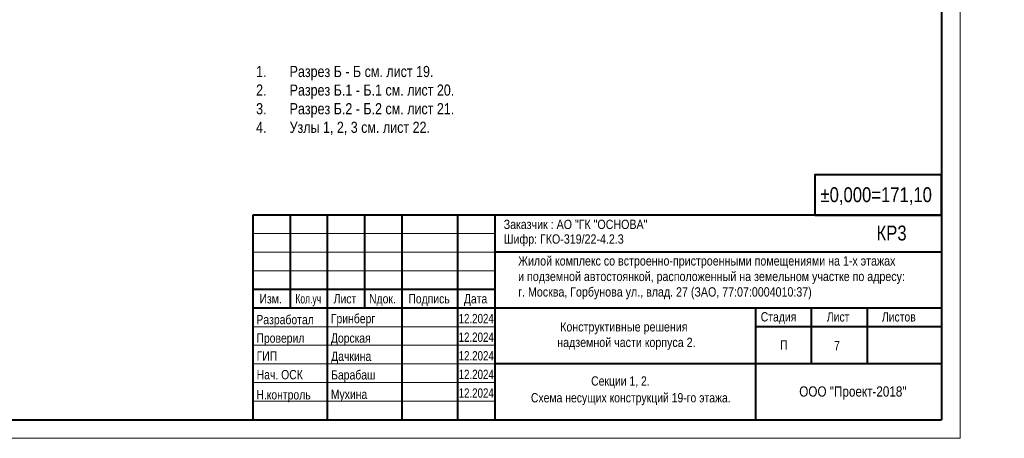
# Model space of a CAD drawing. Extents: x -8631841 to -8525813, y 4017860 to 4564755.
# Tile 35 of 112: x -8578705 to -8525813, y 4174692 to 4197193. Entities that reach past the tile are written whole.
import ezdxf

# ---------------------------------------------------------------- set-up
doc = ezdxf.new("R2010")
doc.units = 0
doc.header["$LTSCALE"] = 1000
doc.header["$MEASUREMENT"] = 0
for name, color, linetype, lineweight in [('СК-200-Р(амка)', 7, 'Continuous', 40), ('СК-210-Р-РАМКА ЛИНИИ ТОНКИЕ', 7, 'Continuous', 15), ('СК-220-Р-РАМКА ТЕКСТ', 7, 'Continuous', 15), ('СК-300-Р(азмеры)', 7, 'Continuous', 20), ('СК-400-Т(екст)', 7, 'Continuous', 20)]:
    doc.layers.add(name, color=color, linetype=linetype, lineweight=lineweight)
doc.styles.add('MtXpl_Arial_Narrow', font='ARIALN.TTF')
doc.styles.add('RUSS', font='arial.ttf', dxfattribs={"width": 0.8})

# ---------------------------------------------------------------- blocks, each defined once
blk = doc.blocks.new('A$C96adbfd2')
at = {"layer": 'СК-200-Р(амка)', "lineweight": 40, "ltscale": 2}
for p, q in [((-18500, 5500), (-18500, 0)), ((0, 5500), (-18500, 5500)), ((-17500, 5500), (-17500, 3000)), ((-16500, 5500), (-16500, 0)), ((-15500, 5500), (-15500, 3000)), ((-14500, 5500), (-14500, 0)), ((-13000, 5500), (-13000, 0)), ((-12000, 5500), (-12000, 0)), ((0, 4500), (-12000, 4500)), ((0, 3000), (-18500, 3000)), ((-5000, 3000), (-5000, 15)), ((-3500, 3000), (-3500, 1500)), ((-2000, 3000), (-2000, 1500)), ((0, 2500), (-5000, 2500)), ((0, 1500), (-12000, 1500))]:
    blk.add_line(p, q, dxfattribs=at)
at = {"layer": 'СК-200-Р(амка)', "color": 7, "lineweight": 15}
for p, q in [((-12000, 5000), (-18500, 5000)), ((-12000, 4500), (-18500, 4500)), ((-12000, 4000), (-18500, 4000)), ((-12000, 2500), (-18500, 2500)), ((-12000, 2000), (-18500, 2000)), ((-12000, 1500), (-18500, 1500)), ((-12000, 1000), (-18500, 1000)), ((-12000, 500), (-18500, 500))]:
    blk.add_line(p, q, dxfattribs=at)
at = {"layer": 'СК-200-Р(амка)', "ltscale": 2}
blk.add_line((-12000, 3500), (-18500, 3500), dxfattribs=at)
at = {"layer": 'СК-220-Р-РАМКА ТЕКСТ'}
blk.add_line((-12000, 3000), (-18500, 3000), dxfattribs=at)
blk.add_line((-12000, 3000), (-18500, 3000), dxfattribs=at)
at = {"layer": 'СК-400-Т(екст)', "lineweight": 40, "ltscale": 2}
blk.add_lwpolyline([(-3405, 5500), (0, 5500), (0, 6578), (-3405, 6578)], close=True, dxfattribs=at)
at = {"layer": 'СК-220-Р-РАМКА ТЕКСТ', "color": 7, "style": 'RUSS', "width": 0.8}
for s, p in [('Изм.', (-18319, 3126)), ('Лист', (-16328, 3126)), ('Nдок.', (-15377, 3126)), ('Подпись', (-14321, 3126)), ('Дата', (-12830, 3126))]:
    blk.add_text(s, height=250, dxfattribs=at).set_placement(p)
at = {"layer": 'СК-220-Р-РАМКА ТЕКСТ', "style": 'RUSS'}
for s, width, p in [('Разработал', 0.8, (-18403, 2565)), ('Гринберг', 0.8, (-16403, 2593)), ('12.2024', 0.75, (-12972, 2593)), ('Проверил', 0.8, (-18402, 2069)), ('Дорская', 0.8, (-16402, 2069)), ('12.2024', 0.75, (-12972, 2093)), ('ГИП', 0.8, (-18396, 1586)), ('Дачкина', 0.8, (-16395, 1581)), ('12.2024', 0.75, (-12972, 1593)), ('Нач. ОСК', 0.8, (-18396, 1086)), ('Барабаш', 0.8, (-16395, 1081)), ('12.2024', 0.75, (-12972, 1093)), ('Н.контроль', 0.8, (-18403, 545)), ('Мухина', 0.8, (-16403, 558)), ('12.2024', 0.75, (-12972, 593))]:
    blk.add_text(s, height=250, dxfattribs=dict(at, width=width)).set_placement(p)
at = {"layer": 'СК-220-Р-РАМКА ТЕКСТ', "color": 7, "insert": (-17355, 3375), "char_height": 250, "attachment_point": 1, "style": 'RUSS'}
blk.add_mtext_dynamic_manual_height_columns('\\A1;{\\fArial Narrow|b0|i0|c204|p34;Кол.уч}', width=11667.29, gutter_width=1250, heights=[0], dxfattribs=at)
at = {"layer": 'СК-220-Р-РАМКА ТЕКСТ', "color": 7, "char_height": 250, "attachment_point": 4, "style": 'RUSS'}
for s, insert in [('\\A1;Стадия', (-4856, 2729)), ('\\A1;Лист', (-3082, 2762)), ('\\A1;Листов', (-1603, 2762)), ('\\A1;П', (-4337, 2011))]:
    blk.add_mtext(s, dxfattribs=dict(at, insert=insert))
at = {"layer": 'СК-400-Т(екст)', "lineweight": 40, "ltscale": 2, "style": 'RUSS', "width": 0.8}
for s, p in [('%%P0,000=171,10', (-3251, 5847)), ('КР3', (-1746, 4817))]:
    blk.add_text(s, height=400, dxfattribs=at).set_placement(p)
at = {"layer": 'СК-400-Т(екст)', "linetype": 'Continuous'}
for s, width, gutter_width, insert, char_height, attachment_point in [('\\A1;{\\fArial Narrow|b0|i0|c204|p34;Заказчик :\\fArial Narrow|b0|i0|c0|p34; \\fArial Narrow|b0|i0|c204|p34;АО "ГК "ОСНОВА\\fArial Narrow|b0|i0|c0|p34;"\\fArial Narrow|b0|i0|c204|p34;\\P          \\W0.8;                                                                                            }', 11667.29, 1250, (-11760, 5375), 250, 1), ('\\A1;{\\fArial Narrow|b0|i0|c204|p34;Шифр: ГКО-319/22-4.2.3          \\W0.8;                                                                                            }', 11667.29, 1250, (-11760, 4981), 250, 1), ('\\A1;{\\fArial Narrow|b0|i0|c204|p34;\\W1;ООО "Проект-2018"}', 13925.35, 1492, (-2382, 896), 274.51, 2)]:
    blk.add_mtext_dynamic_manual_height_columns(s, width=width, gutter_width=gutter_width, heights=[0], dxfattribs=dict(at, insert=insert, char_height=char_height, attachment_point=attachment_point))
at = {"layer": 'СК-400-Т(екст)', "char_height": 250, "attachment_point": 1, "style": 'MtXpl_Arial_Narrow'}
for s, insert in [('Жилой комплекс со встроенно-пристроенными помещениями на 1-х этажах^Jи подземной автостоянкой, расположенный на земельном участке по адресу: ^Jг. Москва, Горбунова ул., влад. 27 (ЗАО, 77:07:0004010:37)', (-11372, 4393)), (' Конструктивные решения ^Jнадземной части корпуса 2.', (-10322, 2621))]:
    blk.add_mtext(s, dxfattribs=dict(at, insert=insert))

msp = doc.modelspace()

# ---------------------------------------------------------------- linework, layer by layer
at = {"layer": 'СК-200-Р(амка)'}
for p in [(-8529183.8, 4233091.8), (-8608183.8, 4175691.8)]:
    msp.add_line(p, (-8529183.8, 4175691.8), dxfattribs=at)
at = {"layer": 'СК-210-Р-РАМКА ЛИНИИ ТОНКИЕ'}
for q in [(-8528183.8, 4234091.8), (-8528183.8, 4234091.8), (-8612183.8, 4174691.8)]:
    msp.add_line((-8528183.8, 4174691.8), q, dxfattribs=at)

# ---------------------------------------------------------------- block references
at = {"layer": 'СК-300-Р(азмеры)', "xscale": 2, "yscale": 2, "zscale": 2}
msp.add_blockref('A$C96adbfd2', (-8529183.8, 4175691.8), dxfattribs=at)

# ---------------------------------------------------------------- texts
at = {"layer": 'СК-220-Р-РАМКА ТЕКСТ', "style": 'RUSS', "width": 0.8}
msp.add_text('7', height=500, dxfattribs=at).set_placement((-8534954.9, 4179429.1))
at = {"layer": 'СК-220-Р-РАМКА ТЕКСТ', "color": 7, "style": 'RUSS', "width": 0.8}
for s, p in [('Секции 1, 2. ', (-8548007.1, 4177524.4)), ('Схема несущих конструкций 19-го этажа.', (-8551242.3, 4176623))]:
    msp.add_text(s, height=500, dxfattribs=at).set_placement(p)
at = {"layer": 'СК-220-Р-РАМКА ТЕКСТ', "insert": (-8551070.2, 4192853.1), "char_height": 600, "width": 31067.545, "attachment_point": 5, "style": 'RUSS'}
msp.add_mtext('\\pxi-1,l2,ql;1.^IРазрез Б - Б см. лист 19.\\P2.^IРазрез Б.1 - Б.1 см. лист 20.\\P3.^IРазрез Б.2 - Б.2 см. лист 21.\\P4.^IУзлы 1, 2, 3 см. лист 22.', dxfattribs=at)

doc.saveas('drawing.dxf')
